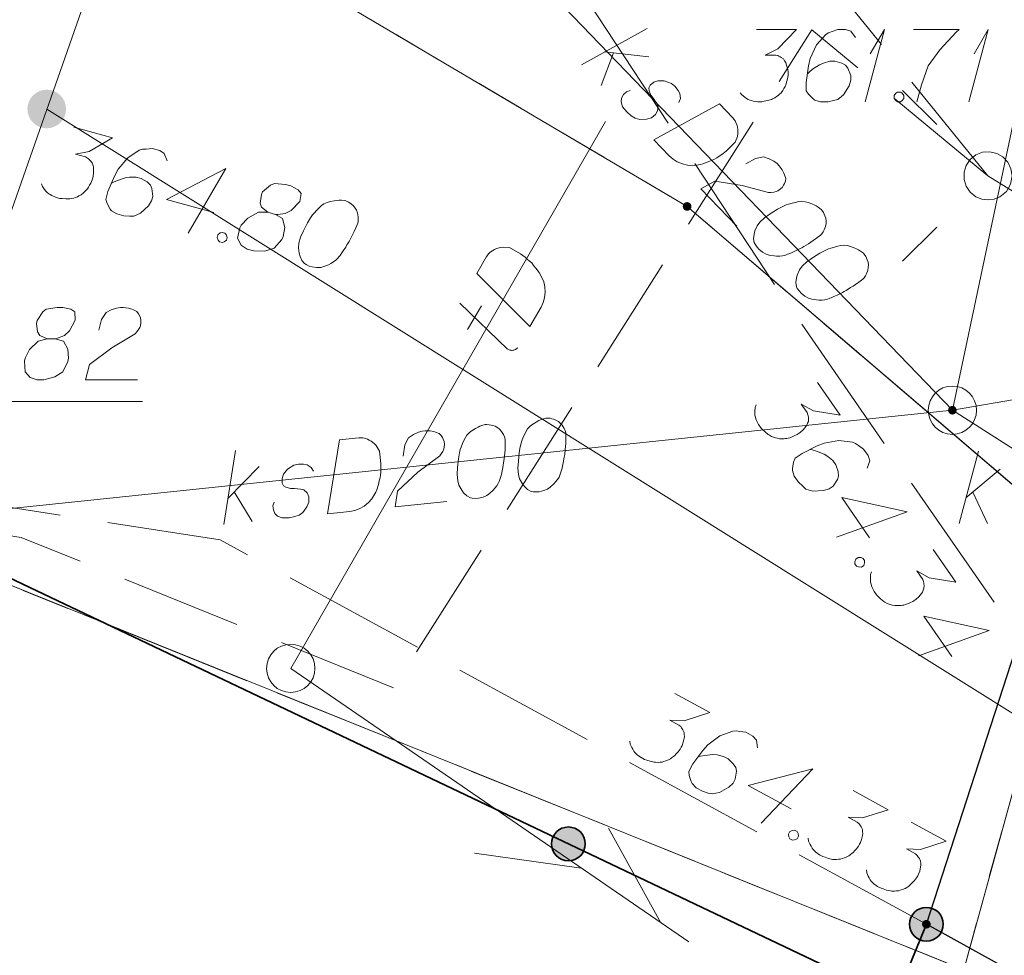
# Model space of a CAD drawing. Header units: metres. Extents: x 5554594 to 5556205, y 5636132 to 5636668.
# Tile 136 of 168: x 5555457 to 5555468, y 5636461 to 5636470. Entities that reach past the tile are written whole.
import ezdxf

# ---------------------------------------------------------------- set-up
doc = ezdxf.new("R2010")
doc.units = ezdxf.units.M
doc.header["$MEASUREMENT"] = 0
doc.header["$XCLIPFRAME"] = 0
for name, pattern in [('05-linia 2.5 1', [1.75, 1.25, -0.5]), ('L_0_06', [2, 1.5, -0.5]), ('PRZER1-1', [2, 1, -1]), ('PRZER3-1', [4, 3, -1])]:
    doc.linetypes.add(name, pattern=pattern)
for name, color, linetype, lineweight in [('#digitalizacja', 7, 'Continuous', 18), ('#RASTER', 7, 'Continuous', 18), ('#skartowane', 7, 'Continuous', 18), ('#ZUDP', 7, 'Continuous', 18)]:
    doc.layers.add(name, color=color, linetype=linetype, lineweight=lineweight)
for name, color, linetype, lineweight, true_color in [('GEPPGD', 96, 'Continuous', 18, 0x008000), ('GESDZI', 18, 'Continuous', 18, 0x0a0909), ('GESKKL', 96, 'PRZER3-1', 18, 0x008000), ('GESUZY', 96, 'PRZER1-1', 18, 0x008000)]:
    doc.layers.add(name, color=color, linetype=linetype, lineweight=lineweight, true_color=true_color)
picture_1 = doc.add_image_def('image2.tif', size_in_pixel=(18897, 11811))

# ---------------------------------------------------------------- blocks, each defined once
blk = doc.blocks.new('EPPGN')
blk.add_hatch(color=0).paths.add_polyline_path([(0, -0.09), (-0.027812, -0.085595), (-0.052901, -0.072812), (-0.072812, -0.052901), (-0.085595, -0.027812), (-0.09, 0), (-0.085595, 0.027812), (-0.072812, 0.052901), (-0.052901, 0.072812), (-0.027812, 0.085595), (0, 0.09), (0.027812, 0.085595), (0.052901, 0.072812), (0.072812, 0.052901), (0.085595, 0.027812), (0.09, 0), (0.085595, -0.027812), (0.072812, -0.052901), (0.052901, -0.072812), (0.027812, -0.085595)])
blk = doc.blocks.new('SUSM01_01_2')
at = {"color": 0, "flags": 128}
for points in [[(-0.353553, 0.353553), (-0.212132, 0.212132)], [(0.353553, 0.353553), (0.212132, 0.212132)], [(-0.353553, -0.353553), (-0.212132, -0.212132)], [(0.353553, -0.353553), (0.212132, -0.212132)]]:
    blk.add_lwpolyline(points, dxfattribs=at)
blk.add_lwpolyline([(0.1, 0), (0.093969, -0.034202), (0.076604, -0.064279), (0.05, -0.086603), (0.025882, -0.096593), (0, -0.1), (-0.025882, -0.096593), (-0.05, -0.086603), (-0.073305, -0.068017), (-0.090097, -0.043388), (-0.098883, -0.014904), (-0.098883, 0.014904), (-0.090097, 0.043388), (-0.073305, 0.068017), (-0.05, 0.086603), (-0.022252, 0.097493), (0.007473, 0.09972), (0.036534, 0.093087), (0.062349, 0.078183), (0.082624, 0.056332), (0.095557, 0.029476), (0.1, 0)], close=True, dxfattribs=at)
blk = doc.blocks.new('*U1586')
at = {"layer": '#digitalizacja', "color": 36, "linetype": 'ByBlock', "lineweight": 18, "true_color": 0x803300}
for q in [(5555466.095, 5636469.577), (5555466.148, 5636470.073)]:
    blk.add_line((5555466.296, 5636470.327), q, dxfattribs=at)
blk = doc.blocks.new('*U1587')
at = {"layer": '#digitalizacja', "color": 36, "linetype": 'ByBlock', "lineweight": 18, "true_color": 0x803300}
for q in [(5555467.17, 5636469.577), (5555467.223, 5636470.073)]:
    blk.add_line((5555467.37, 5636470.327), q, dxfattribs=at)
blk = doc.blocks.new('*U1588')
at = {"layer": '#digitalizacja', "color": 36, "linetype": 'ByBlock', "lineweight": 18, "true_color": 0x803300}
for p, q in [((5555463.159, 5636469.96), (5555463.838, 5636470.336)), ((5555463.399, 5636470.093), (5555463.858, 5636470.043)), ((5555463.491, 5636470.083), (5555463.363, 5636469.747))]:
    blk.add_line(p, q, dxfattribs=at)
blk = doc.blocks.new('*U1589')
at = {"layer": '#digitalizacja', "color": 36, "linetype": 'ByBlock', "lineweight": 18, "true_color": 0x803300}
for p, q in [((5555467.069, 5636465.21), (5555467.27, 5636465.96)), ((5555467.14, 5636465.476), (5555467.494, 5636465.771)), ((5555467.211, 5636465.535), (5555467.364, 5636465.21))]:
    blk.add_line(p, q, dxfattribs=at)
blk = doc.blocks.new('*U1600')
at = {"layer": '#digitalizacja', "color": 30, "linetype": 'ByBlock', "lineweight": 18}
for p, q in [((5555462.395, 5636467.015), (5555461.9, 5636467.492)), ((5555461.981, 5636467.219), (5555462.123, 5636467.465))]:
    blk.add_line(p, q, dxfattribs=at)
at = {"layer": '#digitalizacja', "color": 30, "linetype": 'ByBlock', "lineweight": 18, "flags": 128}
blk.add_lwpolyline([(5555462.5, 5636467.03), (5555462.494, 5636467.024), (5555462.488, 5636467.019), (5555462.481, 5636467.014), (5555462.475, 5636467.01), (5555462.467, 5636467.007), (5555462.459, 5636467.004), (5555462.451, 5636467.003), (5555462.443, 5636467.002), (5555462.435, 5636467.002), (5555462.427, 5636467.003), (5555462.419, 5636467.005), (5555462.412, 5636467.007), (5555462.404, 5636467.011), (5555462.397, 5636467.015), (5555462.391, 5636467.019)], dxfattribs=at)
blk = doc.blocks.new('*U1646')
at = {"layer": '#digitalizacja', "color": 36, "linetype": 'ByBlock', "lineweight": 18, "true_color": 0x803300}
for p, q in [((5555459.457, 5636465.198), (5555459.579, 5636465.965)), ((5555459.5, 5636465.47), (5555459.822, 5636465.8)), ((5555459.565, 5636465.536), (5555459.751, 5636465.229))]:
    blk.add_line(p, q, dxfattribs=at)

msp = doc.modelspace()

# ---------------------------------------------------------------- hatches: boundary and pattern name
at = {"layer": '#digitalizacja', "linetype": 'Continuous', "lineweight": 18}
h = msp.add_hatch(color=7, dxfattribs=at)
edge = h.paths.add_edge_path()
edge.add_arc((5555457.624, 5636469.502), 0.2, 0, 360)
h = msp.add_hatch(color=7, dxfattribs=at)
edge = h.paths.add_edge_path()
edge.add_arc((5555466.999, 5636466.383), 0.045, 0, 360)
at = {"layer": '#skartowane', "linetype": 'Continuous', "lineweight": 35}
h = msp.add_hatch(color=7, dxfattribs=at)
edge = h.paths.add_edge_path()
edge.add_arc((5555463.024, 5636461.892), 0.175, 0, 360)
h = msp.add_hatch(color=7, dxfattribs=at)
edge = h.paths.add_edge_path()
edge.add_arc((5555466.73, 5636461.06), 0.175, 0, 360)
at = {"layer": '#skartowane', "linetype": 'Continuous', "lineweight": 18}
h = msp.add_hatch(color=7, dxfattribs=at)
edge = h.paths.add_edge_path()
edge.add_arc((5555466.73, 5636461.06), 0.045, 0, 360)

# ---------------------------------------------------------------- linework, layer by layer
at = {"layer": '#digitalizacja', "color": 36, "linetype": 'Continuous', "lineweight": 18, "true_color": 0x803300}
for p, q in [((5555461.17, 5636472.44), (5555466.999, 5636466.383)), ((5555429.4, 5636462.46), (5555466.999, 5636466.383)), ((5555466.999, 5636466.383), (5555497.54, 5636446.88))]:
    msp.add_line(p, q, dxfattribs=at)
at = {"layer": '#digitalizacja', "color": 5, "linetype": 'Continuous', "lineweight": 18}
msp.add_line((5555486.685, 5636451.31), (5555457.624, 5636469.502), dxfattribs=at)
at = {"layer": '#digitalizacja', "color": 30, "linetype": 'Continuous', "lineweight": 18}
msp.add_line((5555460.15, 5636463.71), (5555463.409, 5636469.371), dxfattribs=at)
at = {"layer": '#digitalizacja', "color": 5, "linetype": 'Continuous', "lineweight": 18, "flags": 128}
msp.add_lwpolyline([(5555457.115, 5636468.047), (5555461.365, 5636480.187), (5555465.284, 5636485.316), (5555468.278, 5636488.366), (5555472.198, 5636491.909)], dxfattribs=at)
at = {"layer": '#digitalizacja', "color": 7, "linetype": 'Continuous', "lineweight": 18, "flags": 128}
msp.add_lwpolyline([(5555464.654, 5636470.528), (5555467.876, 5636470.528), (5555466.999, 5636466.383)], dxfattribs=at)
at = {"layer": '#digitalizacja', "color": 36, "linetype": 'Continuous', "lineweight": 18, "true_color": 0x803300, "flags": 128}
for points in [[(5555464.973, 5636470.327), (5555465.386, 5636470.327), (5555465.191, 5636470.126), (5555465.062, 5636470.061), (5555465.168, 5636470.061), (5555465.191, 5636470.055), (5555465.203, 5636470.049), (5555465.215, 5636470.043), (5555465.227, 5636470.037), (5555465.251, 5636470.02), (5555465.262, 5636470.002), (5555465.274, 5636469.984), (5555465.28, 5636469.967), (5555465.292, 5636469.925), (5555465.298, 5636469.89), (5555465.298, 5636469.872), (5555465.298, 5636469.848), (5555465.292, 5636469.813), (5555465.286, 5636469.789), (5555465.28, 5636469.766), (5555465.274, 5636469.748), (5555465.268, 5636469.736), (5555465.262, 5636469.724), (5555465.256, 5636469.713), (5555465.245, 5636469.695), (5555465.227, 5636469.671), (5555465.209, 5636469.654), (5555465.197, 5636469.642), (5555465.18, 5636469.63), (5555465.162, 5636469.618), (5555465.138, 5636469.606), (5555465.127, 5636469.6), (5555465.085, 5636469.589), (5555465.05, 5636469.583), (5555465.026, 5636469.577), (5555464.985, 5636469.577), (5555464.938, 5636469.583), (5555464.92, 5636469.589), (5555464.902, 5636469.595), (5555464.884, 5636469.6), (5555464.867, 5636469.612), (5555464.849, 5636469.624), (5555464.82, 5636469.648), (5555464.802, 5636469.671)], [(5555465.995, 5636470.244), (5555465.947, 5636470.309), (5555465.894, 5636470.327), (5555465.812, 5636470.327), (5555465.753, 5636470.303), (5555465.717, 5636470.291), (5555465.688, 5636470.274), (5555465.593, 5636470.167), (5555465.528, 5636470.026), (5555465.51, 5636469.949), (5555465.487, 5636469.778), (5555465.487, 5636469.689), (5555465.51, 5636469.654), (5555465.558, 5636469.606), (5555465.575, 5636469.595), (5555465.634, 5636469.577), (5555465.711, 5636469.577), (5555465.77, 5636469.589), (5555465.812, 5636469.6), (5555465.871, 5636469.648), (5555465.93, 5636469.742), (5555465.947, 5636469.801), (5555465.947, 5636469.848), (5555465.918, 5636469.925), (5555465.894, 5636469.955), (5555465.853, 5636469.978), (5555465.782, 5636469.996), (5555465.729, 5636469.996), (5555465.664, 5636469.978), (5555465.623, 5636469.961), (5555465.552, 5636469.913), (5555465.516, 5636469.884), (5555465.499, 5636469.866)], [(5555466.597, 5636470.327), (5555467.069, 5636470.327), (5555467.04, 5636470.297), (5555466.868, 5636470.114), (5555466.75, 5636469.949), (5555466.679, 5636469.754), (5555466.632, 5636469.577)], [(5555464.166, 5636469.569), (5555464.183, 5636469.611), (5555464.176, 5636469.661), (5555464.16, 5636469.695), (5555464.127, 5636469.737), (5555464.09, 5636469.767), (5555464.016, 5636469.793), (5555463.949, 5636469.795), (5555463.907, 5636469.779), (5555463.869, 5636469.75), (5555463.856, 5636469.721), (5555463.859, 5636469.692), (5555463.863, 5636469.679), (5555463.879, 5636469.646), (5555463.904, 5636469.612), (5555463.936, 5636469.561), (5555463.952, 5636469.527), (5555463.947, 5636469.482), (5555463.925, 5636469.444), (5555463.883, 5636469.412), (5555463.833, 5636469.396), (5555463.762, 5636469.393), (5555463.716, 5636469.407), (5555463.675, 5636469.432), (5555463.629, 5636469.471), (5555463.585, 5636469.526), (5555463.569, 5636469.577), (5555463.574, 5636469.614), (5555463.595, 5636469.651), (5555463.625, 5636469.68), (5555463.663, 5636469.692)], [(5555466.431, 5636469.677), (5555466.461, 5636469.677), (5555466.479, 5636469.665), (5555466.496, 5636469.642), (5555466.496, 5636469.612), (5555466.479, 5636469.589), (5555466.461, 5636469.577), (5555466.431, 5636469.577), (5555466.414, 5636469.589), (5555466.396, 5636469.612), (5555466.396, 5636469.642), (5555466.414, 5636469.665), (5555466.431, 5636469.677)], [(5555464.588, 5636469.557), (5555464.727, 5636469.412), (5555464.751, 5636469.378), (5555464.759, 5636469.362), (5555464.771, 5636469.332), (5555464.775, 5636469.311), (5555464.779, 5636469.29), (5555464.778, 5636469.248), (5555464.773, 5636469.219), (5555464.751, 5636469.157), (5555464.657, 5636469.067), (5555464.611, 5636469.03), (5555464.585, 5636469.014), (5555464.56, 5636468.998), (5555464.535, 5636468.982), (5555464.505, 5636468.97), (5555464.471, 5636468.954), (5555464.417, 5636468.934), (5555464.392, 5636468.926), (5555464.312, 5636468.915), (5555464.258, 5636468.92), (5555464.204, 5636468.934), (5555464.15, 5636468.956), (5555464.109, 5636468.981), (5555464.068, 5636469.016), (5555463.908, 5636469.182), (5555464.588, 5636469.557)], [(5555464.86, 5636468.934), (5555464.961, 5636468.99), (5555465.045, 5636469.005), (5555465.103, 5636468.987), (5555465.152, 5636468.961), (5555465.185, 5636468.936), (5555465.206, 5636468.914), (5555465.238, 5636468.872), (5555465.254, 5636468.838), (5555465.262, 5636468.822), (5555465.274, 5636468.784), (5555465.27, 5636468.755), (5555465.261, 5636468.73), (5555465.252, 5636468.713), (5555465.239, 5636468.692), (5555465.218, 5636468.672), (5555465.192, 5636468.656), (5555465.176, 5636468.648), (5555465.15, 5636468.64), (5555465.121, 5636468.636), (5555465.096, 5636468.637), (5555464.822, 5636468.709), (5555464.539, 5636468.756), (5555464.395, 5636468.675), (5555464.768, 5636468.288)], [(5555465.648, 5636468.455), (5555465.64, 5636468.463), (5555465.611, 5636468.485), (5555465.59, 5636468.498), (5555465.574, 5636468.506), (5555465.545, 5636468.52), (5555465.507, 5636468.533), (5555465.474, 5636468.542), (5555465.437, 5636468.547), (5555465.407, 5636468.543), (5555465.374, 5636468.535), (5555465.34, 5636468.528), (5555465.302, 5636468.516), (5555465.277, 5636468.508), (5555465.244, 5636468.492), (5555465.189, 5636468.464), (5555465.113, 5636468.415), (5555465.053, 5636468.374), (5555465.007, 5636468.329), (5555464.977, 5636468.292), (5555464.955, 5636468.239), (5555464.946, 5636468.205), (5555464.941, 5636468.159), (5555464.948, 5636468.118), (5555464.956, 5636468.101), (5555464.977, 5636468.071), (5555464.997, 5636468.05), (5555465.034, 5636468.02), (5555465.071, 5636467.998), (5555465.104, 5636467.989), (5555465.154, 5636467.98), (5555465.179, 5636467.979), (5555465.213, 5636467.979), (5555465.242, 5636467.982), (5555465.263, 5636467.986), (5555465.293, 5636467.998), (5555465.305, 5636468.002), (5555465.335, 5636468.014), (5555465.368, 5636468.03), (5555465.402, 5636468.046), (5555465.423, 5636468.058), (5555465.44, 5636468.066), (5555465.461, 5636468.078), (5555465.508, 5636468.107), (5555465.533, 5636468.123), (5555465.558, 5636468.139), (5555465.592, 5636468.164), (5555465.635, 5636468.196), (5555465.647, 5636468.209), (5555465.66, 5636468.229), (5555465.673, 5636468.25), (5555465.687, 5636468.287), (5555465.691, 5636468.316), (5555465.692, 5636468.341), (5555465.688, 5636468.371), (5555465.68, 5636468.396), (5555465.672, 5636468.413), (5555465.664, 5636468.43), (5555465.648, 5636468.455)], [(5555466.086, 5636468), (5555466.078, 5636468.008), (5555466.049, 5636468.03), (5555466.028, 5636468.043), (5555466.012, 5636468.051), (5555465.983, 5636468.064), (5555465.946, 5636468.078), (5555465.912, 5636468.087), (5555465.875, 5636468.091), (5555465.846, 5636468.088), (5555465.812, 5636468.08), (5555465.778, 5636468.072), (5555465.741, 5636468.061), (5555465.715, 5636468.053), (5555465.682, 5636468.037), (5555465.627, 5636468.008), (5555465.551, 5636467.96), (5555465.491, 5636467.919), (5555465.445, 5636467.874), (5555465.415, 5636467.837), (5555465.393, 5636467.783), (5555465.384, 5636467.75), (5555465.379, 5636467.704), (5555465.386, 5636467.662), (5555465.394, 5636467.645), (5555465.415, 5636467.616), (5555465.435, 5636467.595), (5555465.472, 5636467.565), (5555465.509, 5636467.543), (5555465.543, 5636467.534), (5555465.593, 5636467.525), (5555465.618, 5636467.524), (5555465.651, 5636467.524), (5555465.68, 5636467.527), (5555465.701, 5636467.531), (5555465.731, 5636467.543), (5555465.743, 5636467.547), (5555465.773, 5636467.559), (5555465.806, 5636467.575), (5555465.84, 5636467.591), (5555465.861, 5636467.603), (5555465.878, 5636467.611), (5555465.899, 5636467.623), (5555465.946, 5636467.652), (5555465.971, 5636467.668), (5555465.996, 5636467.684), (5555466.03, 5636467.708), (5555466.073, 5636467.741), (5555466.085, 5636467.753), (5555466.098, 5636467.774), (5555466.111, 5636467.795), (5555466.125, 5636467.832), (5555466.129, 5636467.861), (5555466.13, 5636467.886), (5555466.126, 5636467.915), (5555466.118, 5636467.941), (5555466.11, 5636467.957), (5555466.102, 5636467.974), (5555466.086, 5636468)], [(5555462.175, 5636466.236), (5555462.163, 5636466.235), (5555462.129, 5636466.225), (5555462.106, 5636466.217), (5555462.089, 5636466.209), (5555462.061, 5636466.194), (5555462.027, 5636466.173), (5555462, 5636466.152), (5555461.973, 5636466.126), (5555461.958, 5636466.1), (5555461.943, 5636466.069), (5555461.929, 5636466.038), (5555461.915, 5636466.001), (5555461.905, 5636465.976), (5555461.897, 5636465.94), (5555461.886, 5636465.879), (5555461.877, 5636465.789), (5555461.873, 5636465.718), (5555461.88, 5636465.653), (5555461.891, 5636465.606), (5555461.92, 5636465.556), (5555461.94, 5636465.529), (5555461.973, 5636465.496), (5555462.011, 5636465.477), (5555462.029, 5636465.473), (5555462.065, 5636465.47), (5555462.095, 5636465.473), (5555462.141, 5636465.484), (5555462.181, 5636465.5), (5555462.208, 5636465.521), (5555462.246, 5636465.555), (5555462.262, 5636465.574), (5555462.283, 5636465.6), (5555462.298, 5636465.625), (5555462.308, 5636465.644), (5555462.317, 5636465.675), (5555462.322, 5636465.687), (5555462.33, 5636465.718), (5555462.338, 5636465.754), (5555462.346, 5636465.791), (5555462.35, 5636465.815), (5555462.354, 5636465.833), (5555462.357, 5636465.857), (5555462.363, 5636465.911), (5555462.366, 5636465.941), (5555462.369, 5636465.971), (5555462.371, 5636466.013), (5555462.371, 5636466.066), (5555462.369, 5636466.084), (5555462.361, 5636466.107), (5555462.353, 5636466.13), (5555462.331, 5636466.163), (5555462.311, 5636466.185), (5555462.292, 5636466.201), (5555462.266, 5636466.216), (5555462.242, 5636466.225), (5555462.223, 5636466.229), (5555462.205, 5636466.233), (5555462.175, 5636466.236)], [(5555462.804, 5636466.301), (5555462.792, 5636466.3), (5555462.757, 5636466.291), (5555462.734, 5636466.282), (5555462.717, 5636466.275), (5555462.689, 5636466.26), (5555462.656, 5636466.239), (5555462.628, 5636466.218), (5555462.601, 5636466.191), (5555462.586, 5636466.166), (5555462.572, 5636466.135), (5555462.557, 5636466.104), (5555462.543, 5636466.066), (5555462.534, 5636466.042), (5555462.526, 5636466.005), (5555462.514, 5636465.945), (5555462.506, 5636465.855), (5555462.501, 5636465.783), (5555462.508, 5636465.718), (5555462.519, 5636465.672), (5555462.548, 5636465.622), (5555462.569, 5636465.594), (5555462.602, 5636465.562), (5555462.639, 5636465.542), (5555462.658, 5636465.538), (5555462.694, 5636465.536), (5555462.723, 5636465.539), (5555462.769, 5636465.55), (5555462.809, 5636465.566), (5555462.837, 5636465.586), (5555462.875, 5636465.62), (5555462.891, 5636465.64), (5555462.912, 5636465.666), (5555462.927, 5636465.691), (5555462.937, 5636465.71), (5555462.945, 5636465.74), (5555462.95, 5636465.753), (5555462.959, 5636465.783), (5555462.967, 5636465.82), (5555462.975, 5636465.856), (5555462.978, 5636465.88), (5555462.982, 5636465.898), (5555462.986, 5636465.923), (5555462.992, 5636465.977), (5555462.995, 5636466.007), (5555462.998, 5636466.037), (5555462.999, 5636466.078), (5555462.999, 5636466.132), (5555462.998, 5636466.149), (5555462.989, 5636466.172), (5555462.981, 5636466.195), (5555462.96, 5636466.229), (5555462.94, 5636466.25), (5555462.92, 5636466.266), (5555462.895, 5636466.281), (5555462.87, 5636466.291), (5555462.852, 5636466.295), (5555462.834, 5636466.299), (5555462.804, 5636466.301)], [(5555461.313, 5636465.908), (5555461.331, 5636466.023), (5555461.37, 5636466.098), (5555461.42, 5636466.133), (5555461.471, 5636466.156), (5555461.512, 5636466.167), (5555461.541, 5636466.17), (5555461.594, 5636466.169), (5555461.631, 5636466.161), (5555461.649, 5636466.157), (5555461.686, 5636466.143), (5555461.706, 5636466.122), (5555461.72, 5636466.099), (5555461.728, 5636466.082), (5555461.737, 5636466.059), (5555461.74, 5636466.03), (5555461.737, 5636466), (5555461.733, 5636465.982), (5555461.723, 5636465.957), (5555461.708, 5636465.932), (5555461.693, 5636465.912), (5555461.467, 5636465.74), (5555461.256, 5636465.546), (5555461.231, 5636465.383), (5555461.766, 5636465.439)], [(5555460.654, 5636466.077), (5555460.854, 5636466.098), (5555460.896, 5636466.096), (5555460.914, 5636466.092), (5555460.944, 5636466.084), (5555460.963, 5636466.074), (5555460.982, 5636466.064), (5555461.014, 5636466.038), (5555461.035, 5636466.016), (5555461.07, 5636465.96), (5555461.084, 5636465.831), (5555461.084, 5636465.772), (5555461.081, 5636465.742), (5555461.078, 5636465.712), (5555461.075, 5636465.682), (5555461.067, 5636465.651), (5555461.059, 5636465.615), (5555461.041, 5636465.559), (5555461.031, 5636465.535), (5555460.991, 5636465.465), (5555460.954, 5636465.426), (5555460.91, 5636465.391), (5555460.859, 5636465.362), (5555460.814, 5636465.346), (5555460.761, 5636465.334), (5555460.532, 5636465.31), (5555460.654, 5636466.077)], [(5555460.385, 5636465.752), (5555460.363, 5636465.791), (5555460.319, 5636465.817), (5555460.283, 5636465.825), (5555460.229, 5636465.825), (5555460.183, 5636465.814), (5555460.116, 5636465.772), (5555460.074, 5636465.72), (5555460.061, 5636465.677), (5555460.06, 5636465.629), (5555460.074, 5636465.601), (5555460.1, 5636465.586), (5555460.112, 5636465.581), (5555460.149, 5636465.573), (5555460.19, 5636465.572), (5555460.25, 5636465.566), (5555460.287, 5636465.558), (5555460.32, 5636465.526), (5555460.336, 5636465.486), (5555460.336, 5636465.432), (5555460.317, 5636465.383), (5555460.275, 5636465.325), (5555460.237, 5636465.297), (5555460.191, 5636465.281), (5555460.133, 5636465.269), (5555460.062, 5636465.267), (5555460.012, 5636465.286), (5555459.986, 5636465.313), (5555459.97, 5636465.353), (5555459.965, 5636465.394), (5555459.979, 5636465.431)]]:
    msp.add_lwpolyline(points, dxfattribs=at)
at = {"layer": '#digitalizacja', "color": 30, "linetype": 'Continuous', "lineweight": 18, "flags": 128}
msp.add_lwpolyline([(5555462.076, 5636467.799), (5555462.176, 5636467.973), (5555462.202, 5636468.005), (5555462.216, 5636468.018), (5555462.241, 5636468.038), (5555462.26, 5636468.047), (5555462.279, 5636468.056), (5555462.32, 5636468.067), (5555462.349, 5636468.071), (5555462.415, 5636468.067), (5555462.527, 5636468.002), (5555462.576, 5636467.968), (5555462.598, 5636467.948), (5555462.621, 5636467.928), (5555462.644, 5636467.908), (5555462.663, 5636467.883), (5555462.688, 5636467.855), (5555462.722, 5636467.808), (5555462.737, 5636467.786), (5555462.77, 5636467.713), (5555462.78, 5636467.659), (5555462.782, 5636467.604), (5555462.776, 5636467.546), (5555462.762, 5636467.499), (5555462.741, 5636467.45), (5555462.626, 5636467.25), (5555462.076, 5636467.799)], dxfattribs=at)
at = {"layer": '#digitalizacja', "color": 36, "linetype": 'Continuous', "lineweight": 18, "true_color": 0x803300}
msp.add_circle((5555466.999, 5636466.383), 0.25, dxfattribs=at)
at = {"layer": '#skartowane', "color": 36, "linetype": 'Continuous', "lineweight": 18, "true_color": 0x803300}
msp.add_line((5555466.999, 5636466.383), (5555468.914, 5636466.717), dxfattribs=at)
at = {"layer": '#skartowane', "color": 30, "linetype": 'Continuous', "lineweight": 18}
for p, q in [((5555460.15, 5636463.71), (5555464.27, 5636460.878)), ((5555460.15, 5636463.71), (5555464.27, 5636460.878)), ((5555463.982, 5636461.076), (5555463.441, 5636462.054)), ((5555463.982, 5636461.076), (5555463.441, 5636462.054)), ((5555463.158, 5636461.642), (5555462.051, 5636461.797)), ((5555463.158, 5636461.642), (5555462.051, 5636461.797))]:
    msp.add_line(p, q, dxfattribs=at)
at = {"layer": '#skartowane', "color": 7, "linetype": 'L_0_06', "lineweight": 18, "flags": 128}
msp.add_lwpolyline([(5555466.73, 5636461.06), (5555459.42, 5636465.04), (5555457.02, 5636465.41), (5555452.63, 5636465.61), (5555446.85, 5636465.37), (5555441.62, 5636464.51), (5555435.7, 5636462.77), (5555429.61, 5636460.27), (5555423.1, 5636457.3), (5555417.2, 5636453.95), (5555413.63, 5636451.67), (5555409.04, 5636447.68), (5555404.73, 5636443.33), (5555401.32, 5636439.67), (5555382.13, 5636416.99), (5555377.75, 5636411.8), (5555368.65, 5636401.73), (5555358.12, 5636389.68), (5555351.83, 5636382.05), (5555348.89, 5636378.21), (5555346.63, 5636374.93), (5555343.77, 5636370.29), (5555340.53, 5636363.52), (5555337.7, 5636355.88), (5555335.13, 5636347.53), (5555332.44, 5636339.45), (5555328.49, 5636328.74), (5555326.7, 5636324.3), (5555322.46, 5636312.61), (5555317.05, 5636297.8), (5555313.91, 5636289.91), (5555311.07, 5636291.5), (5555314.46, 5636298.64), (5555320.4, 5636315), (5555321.1, 5636318.34), (5555320.31, 5636318.97), (5555318.92, 5636319.26), (5555318.24, 5636323.4), (5555317.55, 5636325.21), (5555315.06, 5636326.83), (5555316.44, 5636329.16), (5555319.62, 5636328.9), (5555323.95, 5636328.36), (5555325.47, 5636329.83), (5555326.77, 5636332.37), (5555329.72, 5636340.51), (5555332.43, 5636348.61), (5555334.87, 5636356.71), (5555337.79, 5636364.47), (5555340.99, 5636371.16), (5555344.19, 5636376.65), (5555346.4, 5636379.74), (5555349.41, 5636383.74), (5555355.85, 5636391.61), (5555363.7, 5636400.4), (5555366.42, 5636403.59), (5555375.75, 5636414.19), (5555378.31, 5636418.36), (5555373.52, 5636420.79), (5555376.43, 5636424.38), (5555377.28, 5636425.23), (5555380.03, 5636423.16), (5555380.65, 5636423.75), (5555382.52, 5636422.14), (5555399.27, 5636441.57), (5555402.64, 5636445.3), (5555406.76, 5636449.37), (5555411.7, 5636453.77), (5555415.38, 5636456.22), (5555420.94, 5636459.52), (5555420.73, 5636460.05), (5555422.54, 5636460.95), (5555422.89, 5636460.42), (5555428.37, 5636462.98), (5555434.53, 5636465.46), (5555440.65, 5636467.74), (5555449.09, 5636469.87), (5555449.84, 5636470.61), (5555452.54, 5636472.11), (5555453.14, 5636471.36), (5555454.76, 5636472.78), (5555456.32, 5636474.81), (5555457.67, 5636477.44), (5555459.8, 5636481.39), (5555462.71, 5636485.66), (5555464.78, 5636483.78), (5555461.58, 5636479.17), (5555460.92, 5636476.08), (5555461.24, 5636473.64), (5555465.24, 5636467.56), (5555467.69, 5636464.02), (5555466.73, 5636461.06)], close=True, dxfattribs=at)
at = {"layer": '#skartowane', "color": 7, "linetype": 'Continuous', "lineweight": 18, "flags": 128}
for points in [[(5555457.906, 5636469.314), (5555458.305, 5636469.205), (5555458.064, 5636469.063), (5555457.922, 5636469.034), (5555458.024, 5636469.006), (5555458.046, 5636468.994), (5555458.055, 5636468.985), (5555458.065, 5636468.977), (5555458.075, 5636468.968), (5555458.093, 5636468.945), (5555458.1, 5636468.924), (5555458.107, 5636468.904), (5555458.108, 5636468.885), (5555458.108, 5636468.842), (5555458.105, 5636468.807), (5555458.1, 5636468.79), (5555458.094, 5636468.767), (5555458.079, 5636468.734), (5555458.067, 5636468.713), (5555458.055, 5636468.692), (5555458.045, 5636468.676), (5555458.036, 5636468.666), (5555458.027, 5636468.656), (5555458.019, 5636468.647), (5555458.003, 5636468.633), (5555457.979, 5636468.614), (5555457.958, 5636468.602), (5555457.943, 5636468.594), (5555457.923, 5636468.587), (5555457.903, 5636468.58), (5555457.877, 5636468.575), (5555457.864, 5636468.572), (5555457.821, 5636468.572), (5555457.785, 5636468.575), (5555457.761, 5636468.576), (5555457.721, 5636468.587), (5555457.677, 5636468.605), (5555457.661, 5636468.615), (5555457.646, 5636468.625), (5555457.63, 5636468.636), (5555457.616, 5636468.652), (5555457.602, 5636468.668), (5555457.58, 5636468.698), (5555457.569, 5636468.726)], [(5555458.87, 5636468.966), (5555458.841, 5636469.041), (5555458.795, 5636469.072), (5555458.715, 5636469.094), (5555458.652, 5636469.087), (5555458.615, 5636469.085), (5555458.581, 5636469.075), (5555458.462, 5636468.997), (5555458.363, 5636468.878), (5555458.325, 5636468.808), (5555458.258, 5636468.649), (5555458.235, 5636468.564), (5555458.248, 5636468.523), (5555458.281, 5636468.465), (5555458.295, 5636468.449), (5555458.348, 5636468.417), (5555458.422, 5636468.396), (5555458.482, 5636468.392), (5555458.525, 5636468.393), (5555458.594, 5636468.423), (5555458.676, 5636468.499), (5555458.709, 5636468.551), (5555458.721, 5636468.597), (5555458.713, 5636468.679), (5555458.698, 5636468.713), (5555458.664, 5636468.747), (5555458.6, 5636468.783), (5555458.549, 5636468.797), (5555458.481, 5636468.796), (5555458.437, 5636468.79), (5555458.356, 5636468.763), (5555458.314, 5636468.744), (5555458.292, 5636468.731)], [(5555459.355, 5636468.431), (5555458.865, 5636468.564), (5555459.479, 5636468.887), (5555459.089, 5636468.216)], [(5555459.912, 5636468.433), (5555459.992, 5636468.411), (5555460.016, 5636468.411), (5555460.093, 5636468.421), (5555460.156, 5636468.452), (5555460.243, 5636468.545), (5555460.259, 5636468.627), (5555460.226, 5636468.666), (5555460.151, 5636468.705), (5555460.094, 5636468.72), (5555459.981, 5636468.732), (5555459.939, 5636468.713), (5555459.859, 5636468.643), (5555459.846, 5636468.616), (5555459.834, 5636468.527), (5555459.848, 5636468.487), (5555459.912, 5636468.433), (5555459.815, 5636468.435), (5555459.706, 5636468.372), (5555459.638, 5636468.299), (5555459.624, 5636468.272), (5555459.6, 5636468.163), (5555459.636, 5636468.092), (5555459.698, 5636468.05), (5555459.767, 5636468.032), (5555459.883, 5636468.031), (5555459.977, 5636468.06), (5555460.056, 5636468.149), (5555460.071, 5636468.182), (5555460.09, 5636468.275), (5555460.066, 5636468.367), (5555459.992, 5636468.411)], [(5555460.721, 5636468.55), (5555460.71, 5636468.553), (5555460.674, 5636468.557), (5555460.65, 5636468.557), (5555460.631, 5636468.556), (5555460.599, 5636468.552), (5555460.561, 5636468.545), (5555460.527, 5636468.535), (5555460.493, 5636468.52), (5555460.469, 5636468.502), (5555460.445, 5636468.478), (5555460.42, 5636468.454), (5555460.393, 5636468.425), (5555460.376, 5636468.405), (5555460.355, 5636468.374), (5555460.323, 5636468.322), (5555460.282, 5636468.241), (5555460.252, 5636468.175), (5555460.235, 5636468.113), (5555460.229, 5636468.066), (5555460.238, 5636468.008), (5555460.247, 5636467.975), (5555460.266, 5636467.933), (5555460.294, 5636467.901), (5555460.31, 5636467.891), (5555460.342, 5636467.876), (5555460.371, 5636467.868), (5555460.418, 5636467.861), (5555460.461, 5636467.862), (5555460.494, 5636467.871), (5555460.542, 5636467.889), (5555460.564, 5636467.901), (5555460.593, 5636467.918), (5555460.616, 5636467.936), (5555460.632, 5636467.95), (5555460.651, 5636467.976), (5555460.66, 5636467.985), (5555460.679, 5636468.011), (5555460.7, 5636468.042), (5555460.72, 5636468.073), (5555460.732, 5636468.094), (5555460.742, 5636468.11), (5555460.754, 5636468.131), (5555460.78, 5636468.179), (5555460.793, 5636468.206), (5555460.806, 5636468.233), (5555460.823, 5636468.271), (5555460.843, 5636468.321), (5555460.847, 5636468.338), (5555460.848, 5636468.363), (5555460.848, 5636468.387), (5555460.84, 5636468.426), (5555460.829, 5636468.453), (5555460.817, 5636468.475), (5555460.799, 5636468.498), (5555460.779, 5636468.516), (5555460.764, 5636468.526), (5555460.748, 5636468.537), (5555460.721, 5636468.55)], [(5555458.615, 5636466.473), (5555455.367, 5636466.473), (5555454.48, 5636468.31)], [(5555459.44, 5636468.224), (5555459.468, 5636468.217), (5555459.482, 5636468.201), (5555459.493, 5636468.173), (5555459.485, 5636468.145), (5555459.462, 5636468.127), (5555459.442, 5636468.12), (5555459.413, 5636468.128), (5555459.399, 5636468.144), (5555459.389, 5636468.171), (5555459.396, 5636468.2), (5555459.42, 5636468.218), (5555459.44, 5636468.224)], [(5555465.603, 5636466.67), (5555465.838, 5636466.33), (5555465.562, 5636466.376), (5555465.435, 5636466.446), (5555465.495, 5636466.359), (5555465.504, 5636466.336), (5555465.506, 5636466.323), (5555465.508, 5636466.31), (5555465.51, 5636466.297), (5555465.508, 5636466.267), (5555465.501, 5636466.248), (5555465.493, 5636466.228), (5555465.482, 5636466.213), (5555465.454, 5636466.18), (5555465.428, 5636466.155), (5555465.414, 5636466.144), (5555465.394, 5636466.131), (5555465.362, 5636466.116), (5555465.339, 5636466.107), (5555465.316, 5636466.098), (5555465.299, 5636466.093), (5555465.285, 5636466.091), (5555465.272, 5636466.09), (5555465.259, 5636466.088), (5555465.238, 5636466.087), (5555465.208, 5636466.088), (5555465.184, 5636466.093), (5555465.167, 5636466.096), (5555465.148, 5636466.104), (5555465.128, 5636466.112), (5555465.105, 5636466.124), (5555465.093, 5636466.131), (5555465.06, 5636466.158), (5555465.035, 5636466.184), (5555465.017, 5636466.2), (5555464.993, 5636466.234), (5555464.971, 5636466.276), (5555464.966, 5636466.294), (5555464.961, 5636466.312), (5555464.955, 5636466.33), (5555464.955, 5636466.351), (5555464.955, 5636466.372), (5555464.957, 5636466.41), (5555464.967, 5636466.438)], [(5555466.116, 5636465.783), (5555466.143, 5636465.859), (5555466.127, 5636465.913), (5555466.08, 5636465.981), (5555466.027, 5636466.016), (5555465.997, 5636466.038), (5555465.966, 5636466.053), (5555465.825, 5636466.07), (5555465.671, 5636466.042), (5555465.598, 5636466.013), (5555465.444, 5636465.935), (5555465.371, 5636465.885), (5555465.355, 5636465.845), (5555465.343, 5636465.78), (5555465.344, 5636465.758), (5555465.363, 5636465.7), (5555465.406, 5636465.637), (5555465.45, 5636465.595), (5555465.483, 5636465.567), (5555465.555, 5636465.546), (5555465.667, 5636465.551), (5555465.725, 5636465.57), (5555465.764, 5636465.597), (5555465.811, 5636465.665), (5555465.821, 5636465.701), (5555465.817, 5636465.749), (5555465.791, 5636465.817), (5555465.761, 5636465.861), (5555465.71, 5636465.904), (5555465.672, 5636465.928), (5555465.592, 5636465.959), (5555465.548, 5636465.971), (5555465.523, 5636465.976)], [(5555466.142, 5636465.061), (5555465.853, 5636465.479), (5555466.53, 5636465.33), (5555465.799, 5636465.068)], [(5555466.799, 5636464.942), (5555467.035, 5636464.602), (5555466.759, 5636464.648), (5555466.631, 5636464.718), (5555466.692, 5636464.63), (5555466.7, 5636464.608), (5555466.702, 5636464.594), (5555466.704, 5636464.581), (5555466.706, 5636464.568), (5555466.705, 5636464.539), (5555466.697, 5636464.519), (5555466.689, 5636464.499), (5555466.678, 5636464.484), (5555466.651, 5636464.451), (5555466.625, 5636464.426), (5555466.61, 5636464.416), (5555466.591, 5636464.402), (5555466.558, 5636464.387), (5555466.535, 5636464.379), (5555466.513, 5636464.37), (5555466.495, 5636464.365), (5555466.482, 5636464.363), (5555466.469, 5636464.361), (5555466.456, 5636464.359), (5555466.434, 5636464.359), (5555466.405, 5636464.36), (5555466.38, 5636464.364), (5555466.364, 5636464.367), (5555466.344, 5636464.375), (5555466.324, 5636464.383), (5555466.301, 5636464.396), (5555466.289, 5636464.402), (5555466.256, 5636464.429), (5555466.231, 5636464.455), (5555466.213, 5636464.471), (5555466.189, 5636464.505), (5555466.167, 5636464.547), (5555466.162, 5636464.565), (5555466.157, 5636464.583), (5555466.152, 5636464.601), (5555466.151, 5636464.622), (5555466.151, 5636464.644), (5555466.153, 5636464.681), (5555466.163, 5636464.71)], [(5555466.074, 5636464.849), (5555466.09, 5636464.825), (5555466.091, 5636464.803), (5555466.081, 5636464.775), (5555466.057, 5636464.758), (5555466.028, 5636464.76), (5555466.008, 5636464.767), (5555465.991, 5636464.792), (5555465.991, 5636464.813), (5555466, 5636464.841), (5555466.024, 5636464.858), (5555466.054, 5636464.857), (5555466.074, 5636464.849)], [(5555466.992, 5636463.833), (5555466.703, 5636464.25), (5555467.381, 5636464.102), (5555466.65, 5636463.84)], [(5555464.125, 5636463.449), (5555464.488, 5636463.251), (5555464.221, 5636463.168), (5555464.075, 5636463.173), (5555464.169, 5636463.122), (5555464.187, 5636463.106), (5555464.194, 5636463.095), (5555464.202, 5636463.084), (5555464.209, 5636463.073), (5555464.222, 5636463.047), (5555464.224, 5636463.025), (5555464.226, 5636463.004), (5555464.222, 5636462.986), (5555464.213, 5636462.944), (5555464.201, 5636462.91), (5555464.193, 5636462.894), (5555464.181, 5636462.874), (5555464.159, 5636462.845), (5555464.143, 5636462.827), (5555464.126, 5636462.809), (5555464.113, 5636462.797), (5555464.102, 5636462.789), (5555464.091, 5636462.782), (5555464.08, 5636462.774), (5555464.061, 5636462.764), (5555464.034, 5636462.752), (5555464.01, 5636462.745), (5555463.994, 5636462.74), (5555463.973, 5636462.738), (5555463.952, 5636462.736), (5555463.926, 5636462.737), (5555463.912, 5636462.738), (5555463.87, 5636462.747), (5555463.836, 5636462.759), (5555463.813, 5636462.765), (5555463.777, 5636462.785), (5555463.738, 5636462.812), (5555463.725, 5636462.826), (5555463.712, 5636462.84), (5555463.7, 5636462.853), (5555463.69, 5636462.872), (5555463.68, 5636462.891), (5555463.665, 5636462.926), (5555463.661, 5636462.955)], [(5555464.982, 5636462.888), (5555464.972, 5636462.967), (5555464.934, 5636463.008), (5555464.861, 5636463.048), (5555464.798, 5636463.055), (5555464.761, 5636463.062), (5555464.727, 5636463.061), (5555464.593, 5636463.012), (5555464.468, 5636462.919), (5555464.416, 5636462.86), (5555464.313, 5636462.721), (5555464.271, 5636462.643), (5555464.275, 5636462.601), (5555464.294, 5636462.537), (5555464.304, 5636462.518), (5555464.347, 5636462.474), (5555464.414, 5636462.437), (5555464.472, 5636462.419), (5555464.514, 5636462.41), (5555464.588, 5636462.423), (5555464.685, 5636462.478), (5555464.729, 5636462.521), (5555464.752, 5636462.563), (5555464.763, 5636462.644), (5555464.756, 5636462.682), (5555464.731, 5636462.722), (5555464.677, 5636462.772), (5555464.631, 5636462.797), (5555464.565, 5636462.813), (5555464.52, 5636462.817), (5555464.435, 5636462.809), (5555464.39, 5636462.8), (5555464.366, 5636462.793)], [(5555465.33, 5636462.255), (5555464.884, 5636462.498), (5555465.556, 5636462.67), (5555465.021, 5636462.107)], [(5555465.971, 5636462.444), (5555466.334, 5636462.246), (5555466.067, 5636462.163), (5555465.922, 5636462.168), (5555466.015, 5636462.117), (5555466.033, 5636462.101), (5555466.041, 5636462.09), (5555466.048, 5636462.079), (5555466.056, 5636462.068), (5555466.068, 5636462.041), (5555466.07, 5636462.02), (5555466.072, 5636461.999), (5555466.068, 5636461.98), (5555466.059, 5636461.939), (5555466.047, 5636461.905), (5555466.039, 5636461.889), (5555466.028, 5636461.868), (5555466.005, 5636461.84), (5555465.989, 5636461.822), (5555465.972, 5636461.804), (5555465.959, 5636461.791), (5555465.948, 5636461.784), (5555465.937, 5636461.776), (5555465.926, 5636461.769), (5555465.907, 5636461.759), (5555465.881, 5636461.747), (5555465.857, 5636461.74), (5555465.841, 5636461.735), (5555465.819, 5636461.733), (5555465.798, 5636461.731), (5555465.772, 5636461.732), (5555465.759, 5636461.732), (5555465.717, 5636461.742), (5555465.683, 5636461.754), (5555465.659, 5636461.76), (5555465.623, 5636461.779), (5555465.584, 5636461.807), (5555465.571, 5636461.821), (5555465.559, 5636461.835), (5555465.546, 5636461.848), (5555465.536, 5636461.867), (5555465.526, 5636461.886), (5555465.511, 5636461.921), (5555465.507, 5636461.95)], [(5555466.573, 5636462.116), (5555466.936, 5636461.919), (5555466.669, 5636461.835), (5555466.523, 5636461.84), (5555466.617, 5636461.79), (5555466.635, 5636461.773), (5555466.642, 5636461.762), (5555466.65, 5636461.751), (5555466.657, 5636461.741), (5555466.67, 5636461.714), (5555466.671, 5636461.693), (5555466.673, 5636461.671), (5555466.67, 5636461.653), (5555466.661, 5636461.611), (5555466.649, 5636461.577), (5555466.64, 5636461.562), (5555466.629, 5636461.541), (5555466.607, 5636461.512), (5555466.591, 5636461.495), (5555466.574, 5636461.477), (5555466.56, 5636461.464), (5555466.55, 5636461.456), (5555466.539, 5636461.449), (5555466.528, 5636461.441), (5555466.509, 5636461.431), (5555466.482, 5636461.419), (5555466.458, 5636461.412), (5555466.442, 5636461.407), (5555466.421, 5636461.405), (5555466.4, 5636461.403), (5555466.373, 5636461.404), (5555466.36, 5636461.405), (5555466.318, 5636461.414), (5555466.284, 5636461.426), (5555466.261, 5636461.432), (5555466.224, 5636461.452), (5555466.186, 5636461.48), (5555466.173, 5636461.493), (5555466.16, 5636461.507), (5555466.147, 5636461.521), (5555466.138, 5636461.539), (5555466.128, 5636461.558), (5555466.113, 5636461.593), (5555466.109, 5636461.622)], [(5555465.365, 5636462.034), (5555465.391, 5636462.02), (5555465.401, 5636462.001), (5555465.405, 5636461.972), (5555465.391, 5636461.946), (5555465.364, 5636461.934), (5555465.343, 5636461.932), (5555465.317, 5636461.946), (5555465.307, 5636461.965), (5555465.303, 5636461.994), (5555465.317, 5636462.02), (5555465.344, 5636462.032), (5555465.365, 5636462.034)]]:
    msp.add_lwpolyline(points, dxfattribs=at)
at = {"layer": '#skartowane', "color": 5, "linetype": 'Continuous', "lineweight": 18, "flags": 128}
for points in [[(5555457.63, 5636467.122), (5555457.713, 5636467.122), (5555457.737, 5636467.128), (5555457.808, 5636467.158), (5555457.861, 5636467.205), (5555457.92, 5636467.317), (5555457.914, 5636467.4), (5555457.873, 5636467.429), (5555457.79, 5636467.447), (5555457.731, 5636467.447), (5555457.619, 5636467.429), (5555457.583, 5636467.4), (5555457.524, 5636467.311), (5555457.518, 5636467.282), (5555457.53, 5636467.193), (5555457.554, 5636467.158), (5555457.63, 5636467.122), (5555457.536, 5636467.099), (5555457.447, 5636467.01), (5555457.4, 5636466.921), (5555457.394, 5636466.892), (5555457.4, 5636466.78), (5555457.453, 5636466.721), (5555457.524, 5636466.697), (5555457.595, 5636466.697), (5555457.707, 5636466.727), (5555457.79, 5636466.78), (5555457.843, 5636466.886), (5555457.849, 5636466.921), (5555457.843, 5636467.016), (5555457.796, 5636467.099), (5555457.713, 5636467.122)], [(5555458.162, 5636467.211), (5555458.191, 5636467.323), (5555458.239, 5636467.394), (5555458.292, 5636467.423), (5555458.345, 5636467.441), (5555458.386, 5636467.447), (5555458.416, 5636467.447), (5555458.469, 5636467.441), (5555458.504, 5636467.429), (5555458.522, 5636467.423), (5555458.558, 5636467.406), (5555458.575, 5636467.382), (5555458.587, 5636467.358), (5555458.593, 5636467.341), (5555458.599, 5636467.317), (5555458.599, 5636467.287), (5555458.593, 5636467.258), (5555458.587, 5636467.24), (5555458.575, 5636467.217), (5555458.558, 5636467.193), (5555458.54, 5636467.175), (5555458.298, 5636467.028), (5555458.067, 5636466.856), (5555458.026, 5636466.697), (5555458.563, 5636466.697)]]:
    msp.add_lwpolyline(points, dxfattribs=at)
at = {"layer": '#skartowane', "color": 7, "linetype": 'Continuous', "lineweight": 35, "flags": 128}
msp.add_lwpolyline([(5555466.73, 5636461.06), (5555466.41, 5636460.28), (5555457.23, 5636464.65), (5555454.67, 5636464.75)], dxfattribs=at)
at = {"layer": '#skartowane', "color": 7, "linetype": 'Continuous', "lineweight": 25, "flags": 128}
msp.add_lwpolyline([(5555470.63, 5636458.9), (5555466.73, 5636461.06), (5555467.69, 5636464.02), (5555471.78, 5636461.74), (5555470.63, 5636458.9)], dxfattribs=at)
at = {"layer": '#skartowane', "color": 7, "linetype": 'Continuous', "lineweight": 18}
msp.add_circle((5555460.15, 5636463.71), 0.25, dxfattribs=at)
at = {"layer": '#skartowane', "color": 7, "linetype": 'Continuous', "lineweight": 35}
for centre in [(5555463.024, 5636461.892), (5555466.73, 5636461.06)]:
    msp.add_circle(centre, 0.175, dxfattribs=at)
at = {"layer": '#ZUDP', "color": 1, "linetype": '05-linia 2.5 1', "lineweight": 18, "flags": 128}
for points in [[(5555467.367, 5636468.81), (5555462.351, 5636475.004), (5555461.927, 5636477.912)], [(5555467.367, 5636468.81), (5555465.545, 5636470.321), (5555461.215, 5636463.509)], [(5555526.116, 5636408.566), (5555512.796, 5636436.585), (5555501.37, 5636446.03), (5555487.317, 5636456.386), (5555467.367, 5636468.81)], [(5555461.215, 5636463.509), (5555457.358, 5636465.066), (5555451.859, 5636465.926), (5555443.69, 5636464.7)]]:
    msp.add_lwpolyline(points, dxfattribs=at)
at = {"layer": 'GESDZI', "color": 96, "linetype": 'Continuous', "lineweight": 18, "flags": 128}
for points in [[(5555496.203, 5636499.774), (5555494.572, 5636495.113), (5555491.335, 5636490.878), (5555486.827, 5636487.153), (5555478.789, 5636482.309), (5555473.727, 5636476.915), (5555472.295, 5636474.764), (5555468.332, 5636465.003), (5555464.253, 5636468.493), (5555460.799, 5636470.534), (5555462.917, 5636480.061), (5555473.767, 5636491.481), (5555488.301, 5636504.114)], [(5555401.076, 5636390.282), (5555404.073, 5636395.02), (5555409.758, 5636401.08), (5555415.606, 5636406.363), (5555423.635, 5636411.745), (5555430.735, 5636417.459), (5555447.06, 5636429.289), (5555454.524, 5636438.193), (5555464.207, 5636454.062), (5555467.116, 5636460.589), (5555468.332, 5636465.003), (5555472.295, 5636474.764), (5555473.727, 5636476.915), (5555478.789, 5636482.309), (5555486.827, 5636487.153), (5555491.335, 5636490.878), (5555494.572, 5636495.113), (5555496.203, 5636499.774)], [(5555334.3, 5636361.82), (5555338.11, 5636369.71), (5555344.55, 5636379.2), (5555375.95, 5636415.45), (5555379.69, 5636419.03), (5555405.333, 5636448.297), (5555411.98, 5636454.27), (5555423.54, 5636462.48), (5555437.099, 5636466.554), (5555448.915, 5636470.374), (5555453.72, 5636472.454), (5555460.799, 5636470.534), (5555464.253, 5636468.493)], [(5555464.253, 5636468.493), (5555468.332, 5636465.003), (5555467.116, 5636460.589), (5555457.224, 5636464.58), (5555451.868, 5636465.418), (5555446.84, 5636464.597), (5555437.185, 5636462.46), (5555430.383, 5636458.569), (5555420.669, 5636454.714), (5555413.799, 5636449.56), (5555402.789, 5636438.708), (5555389.734, 5636423.873), (5555383.39, 5636416.92), (5555384.32, 5636411.24), (5555356.08, 5636382.6), (5555342.54, 5636360.36)]]:
    msp.add_lwpolyline(points, dxfattribs=at)
msp.add_lwpolyline([(5555404.073, 5636395.02), (5555398.748, 5636398.735), (5555383.39, 5636416.92), (5555389.734, 5636423.873), (5555402.789, 5636438.708), (5555413.799, 5636449.56), (5555420.669, 5636454.714), (5555430.383, 5636458.569), (5555437.185, 5636462.46), (5555446.84, 5636464.597), (5555451.868, 5636465.418), (5555457.224, 5636464.58), (5555467.116, 5636460.589), (5555464.207, 5636454.062), (5555454.524, 5636438.193), (5555447.06, 5636429.289), (5555430.735, 5636417.459), (5555423.635, 5636411.745), (5555415.606, 5636406.363), (5555409.758, 5636401.08), (5555404.073, 5636395.02)], close=True, dxfattribs=at)
at = {"layer": 'GESKKL', "color": 96, "linetype": 'PRZER3-1', "lineweight": 18, "ltscale": 0.5, "true_color": 0x008000}
msp.add_lwpolyline([(5555447.06, 5636429.289), (5555454.524, 5636438.193), (5555464.207, 5636454.062), (5555467.116, 5636460.589), (5555457.224, 5636464.58), (5555451.868, 5636465.418), (5555446.84, 5636464.597), (5555437.185, 5636462.46), (5555430.383, 5636458.569), (5555420.669, 5636454.714), (5555413.799, 5636449.56), (5555402.789, 5636438.708), (5555389.734, 5636423.873), (5555383.39, 5636416.92), (5555398.748, 5636398.735), (5555404.073, 5636395.02), (5555409.758, 5636401.08), (5555415.606, 5636406.363), (5555423.635, 5636411.745), (5555430.735, 5636417.459), (5555447.06, 5636429.289)], close=True, dxfattribs=at)
at = {"layer": 'GESUZY', "color": 96, "linetype": 'PRZER1-1', "lineweight": 18, "ltscale": 0.5, "true_color": 0x008000}
for points in [[(5555388.979, 5636354.029), (5555392.657, 5636365.659), (5555395.519, 5636378.339), (5555401.076, 5636390.282), (5555404.073, 5636395.02), (5555409.758, 5636401.08), (5555415.606, 5636406.363), (5555423.635, 5636411.745), (5555430.735, 5636417.459), (5555447.06, 5636429.289), (5555454.524, 5636438.193), (5555464.207, 5636454.062), (5555467.116, 5636460.589), (5555468.332, 5636465.003), (5555472.295, 5636474.764), (5555473.727, 5636476.915), (5555478.789, 5636482.309), (5555486.827, 5636487.153), (5555491.335, 5636490.878), (5555494.572, 5636495.113), (5555496.203, 5636499.774)], [(5555496.203, 5636499.774), (5555494.572, 5636495.113), (5555491.335, 5636490.878), (5555486.827, 5636487.153), (5555478.789, 5636482.309), (5555473.727, 5636476.915), (5555472.295, 5636474.764), (5555468.332, 5636465.003), (5555464.253, 5636468.493), (5555460.799, 5636470.534), (5555462.917, 5636480.061)], [(5555383.39, 5636416.92), (5555389.734, 5636423.873), (5555402.789, 5636438.708), (5555413.799, 5636449.56), (5555420.669, 5636454.714), (5555430.383, 5636458.569), (5555437.185, 5636462.46), (5555446.84, 5636464.597), (5555451.868, 5636465.418), (5555457.224, 5636464.58), (5555467.116, 5636460.589), (5555468.332, 5636465.003), (5555464.253, 5636468.493), (5555460.799, 5636470.534), (5555453.72, 5636472.454), (5555448.915, 5636470.374), (5555437.099, 5636466.554), (5555423.54, 5636462.48), (5555411.98, 5636454.27), (5555405.333, 5636448.297), (5555379.69, 5636419.03)]]:
    msp.add_lwpolyline(points, dxfattribs=at)
msp.add_lwpolyline([(5555447.06, 5636429.289), (5555454.524, 5636438.193), (5555464.207, 5636454.062), (5555467.116, 5636460.589), (5555457.224, 5636464.58), (5555451.868, 5636465.418), (5555446.84, 5636464.597), (5555437.185, 5636462.46), (5555430.383, 5636458.569), (5555420.669, 5636454.714), (5555413.799, 5636449.56), (5555402.789, 5636438.708), (5555389.734, 5636423.873), (5555383.39, 5636416.92), (5555398.748, 5636398.735), (5555404.073, 5636395.02), (5555409.758, 5636401.08), (5555415.606, 5636406.363), (5555423.635, 5636411.745), (5555430.735, 5636417.459), (5555447.06, 5636429.289)], close=True, dxfattribs=at)

# ---------------------------------------------------------------- block references
at = {"layer": '#digitalizacja', "color": 36, "linetype": 'Continuous', "lineweight": 18, "true_color": 0x803300}
for name in ['*U1588', '*U1586', '*U1587', '*U1646', '*U1589']:
    msp.add_blockref(name, (0, 0), dxfattribs=at)
at = {"layer": '#digitalizacja', "color": 30, "linetype": 'Continuous', "lineweight": 18}
msp.add_blockref('*U1600', (0, 0), dxfattribs=at)
at = {"layer": '#ZUDP', "color": 1, "lineweight": 18, "xscale": 2.499999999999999, "yscale": 2.499999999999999, "zscale": 2.499999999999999, "rotation": 359.9999974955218}
msp.add_blockref('SUSM01_01_2', (5555467.367, 5636468.81), dxfattribs=at)
at = {"layer": 'GEPPGD', "color": 96, "lineweight": 18, "true_color": 0x008000, "xscale": 0.5, "yscale": 0.5, "zscale": 0.5, "rotation": 90}
msp.add_blockref('EPPGN', (5555464.253, 5636468.493), dxfattribs=at)

# ---------------------------------------------------------------- pictures from other files: only their frames are drawn
at = {"layer": '#RASTER', "color": 252, "linetype": 'Continuous', "lineweight": 18}
image = msp.add_image(picture_1, insert=(5555393.385, 5636149.865), size_in_units=(811.151, 518.084), dxfattribs=at)
image.set_boundary_path([(-0.5, -0.5), (-0.5, 11810.5), (18896.5, 11810.5), (18896.5, -0.5), (-0.5, -0.5)])
image.dxf.flags = 15

doc.saveas('drawing.dxf')
